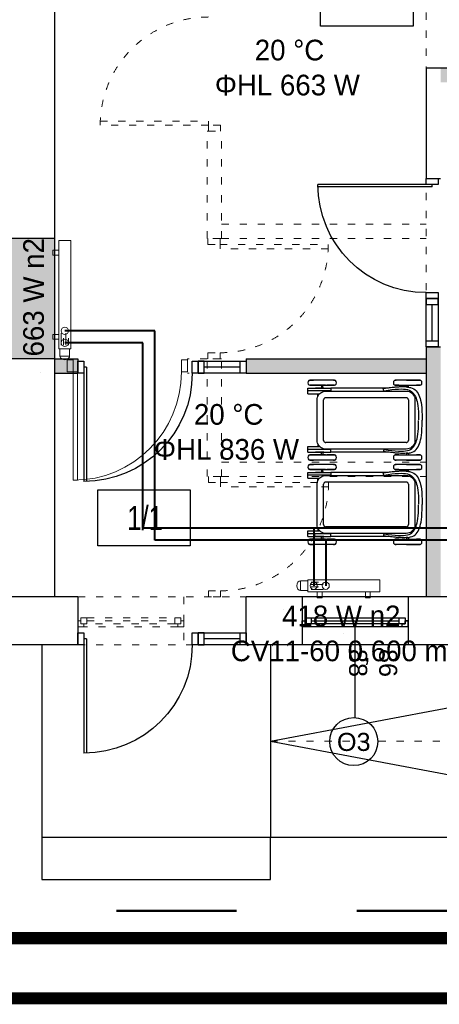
# Model space of a CAD drawing. Header units: millimetres. Extents: x 3698380 to 4312681, y 939872 to 1104488.
# Tile 58 of 93: x 4077460 to 4080949, y 1038441 to 1046630. Entities that reach past the tile are written whole.
import ezdxf
from ezdxf.enums import TextEntityAlignment as Align
from ezdxf.lldxf.tags import DXFTag

# ---------------------------------------------------------------- set-up
doc = ezdxf.new("R2010")
doc.units = ezdxf.units.MM
doc.header["$LTSCALE"] = 10
for name, pattern in [('1', [2, 1, -1]), ('ACAD_ISO03W100', [30, 12, -18]), ('CHSW', [0])]:
    doc.linetypes.add(name, pattern=pattern)
for name, color, linetype, lineweight in [('0 20 cienka', 8, 'Continuous', 20), ('HVAC_zakres_opracowania', 1, '1', 50), ('SAN_Armatura CO na rozwinięciu', 7, 'Continuous', 13), ('SAN_Armatura CO na rzucie', 7, 'Continuous', 13), ('SAN_Grzejniki CO na rzucie', 7, 'Continuous', 13), ('SAN_Przewody powrotne CO na rzucie', 5, 'Continuous', 40), ('SAN_Przewody zasilające CO na rzucie', 1, 'Continuous', 40)]:
    doc.layers.add(name, color=color, linetype=linetype, lineweight=lineweight)
for name, color, linetype in [('__INST_opisy', 3, 'Continuous'), ('_wytyczne ele', 6, 'Continuous'), ('A_bloki', 252, 'Continuous'), ('A_kreskowanie', 8, 'Continuous'), ('A_opis_pom', 3, 'Continuous'), ('A_sc_istn', 252, 'Continuous'), ('A_sc_proj', 2, 'Continuous'), ('A_stolarka', 252, 'Continuous'), ('A_wymiary', 1, 'Continuous'), ('SAN_Piony CO na rzucie', 8, 'Continuous')]:
    doc.layers.add(name, color=color, linetype=linetype)
doc.layers.add('SAN_Etykiety pomieszczeń na rzucie', color=7, linetype='Continuous', true_color=0x8e8e8e)
doc.styles.add('Etykiety pomieszczeń na rzucie', font='txt')
doc.styles.add('Grzejniki CO na rzucie', font='txt')
doc.styles.get("Standard").update_dxf_attribs({"font": 'arial.ttf'})
doc.styles.add('Strzałki', font='ic-isocp.shx', dxfattribs={"width": 0.8})
tags = doc.linetypes.add('DASHED', pattern=[19.05, 12.7, -6.35]).pattern_tags.tags
tags[6:7] = [DXFTag(74, 4), DXFTag(75, 0), DXFTag(340, '0'), DXFTag(46, 1.0), DXFTag(50, 0.0), DXFTag(44, 0.0), DXFTag(45, 0.0)]
tags[4:5] = [DXFTag(74, 4), DXFTag(75, 0), DXFTag(340, '0'), DXFTag(46, 1.0), DXFTag(50, 0.0), DXFTag(44, 0.0), DXFTag(45, 0.0)]

# ---------------------------------------------------------------- blocks, each defined once
blk = doc.blocks.new('*U463')
at = {"color": 252}
for p, q in [((-16.5, 20), (-21.5, 20)), ((-19, 15), (-19, 17.5)), ((-19, 17.5), (-16.5, 17.5)), ((-14, 17.5), (-19, 17.5)), ((-19, 17.5), (-19, 12.5)), ((-16.5, 17.5), (-16.5, 20)), ((61.5, 20), (-16.5, 20)), ((-14, 12.5), (-14, 17.5)), ((59, 17.5), (-14, 17.5)), ((64, 17.5), (59, 17.5)), ((59, 17.5), (59, 12.5)), ((66.5, 20), (61.5, 20)), ((61.5, 20), (61.5, 17.5)), ((61.5, 17.5), (64, 17.5)), ((64, 17.5), (64, 15)), ((64, 12.5), (64, 17.5)), ((-21.5, 15), (-19, 15)), ((-19, 12.5), (-14, 12.5)), ((-14, 15), (59, 15)), ((-14, 12.5), (59, 12.5)), ((-14, 12.5), (59, 12.5)), ((59, 12.5), (64, 12.5)), ((64, 15), (66.5, 15))]:
    blk.add_line(p, q, dxfattribs=at)
for points in [[(-21.5, 20), (-21.5, 15), (-19, 15)], [(66.5, 20), (66.5, 15), (64, 15)]]:
    blk.add_lwpolyline(points, dxfattribs=at)
blk = doc.blocks.new('*U338')
at = {"color": 252}
blk.add_lwpolyline([(75, 0), (0, 0)], dxfattribs=at)
for tag, p in [('S', (30, 5)), ('H', (30, -20))]:
    blk.add_attdef(tag, text='', height=15, dxfattribs=at).set_placement(p, align=Align.CENTER)
blk = doc.blocks.new('*U469')
at = {"color": 252}
for points in [[(35, 900), (35, 0), (0, 0), (0, 900)], [(-50, -100), (0, -100), (0, 0), (-50, 0)], [(950, 0), (950, -100), (900, -100), (900, 0)]]:
    blk.add_lwpolyline(points, close=True, dxfattribs=at)
blk.add_arc((0, 0), 900, 0, 90, dxfattribs=at)
blk = doc.blocks.new('jndf')
at = {"layer": 'A_stolarka', "ltscale": 2}
for p, q in [((6685.7, -1555593.7), (6685.7, -1556543.7)), ((6685.7, -1555593.7), (6705.7, -1555593.7)), ((6705.7, -1555593.7), (6705.7, -1556543.7))]:
    blk.add_line(p, q, dxfattribs=at)
for points in [[(5755.7, -1555643.7), (5805.7, -1555643.7), (5805.7, -1555543.7), (5755.7, -1555543.7)], [(6705.7, -1555643.7), (6755.7, -1555643.7), (6755.7, -1555543.7), (6705.7, -1555543.7)]]:
    blk.add_lwpolyline(points, close=True, dxfattribs=at)
blk.add_arc((6705.7, -1555643.7), 900, 180, 270, dxfattribs=at)
blk = doc.blocks.new('WÓZEK DZIECIĘCY - WÓZEK DZIECIĘCY-1322588-0 PARTER')
at = {"layer": 'A_bloki'}
for p, q in [((-0.38, 0), (0, 0)), ((0.38, 0), (0, 0)), ((-33.27, -1.81), (-33.27, -2.16)), ((-33.27, -13.04), (-33.27, -1.81)), ((-33.27, -2.16), (-33.27, -2.53)), ((-33.27, -2.53), (-33.27, -2.91)), ((-33.27, -2.91), (-33.27, -3.31)), ((-33.27, -3.31), (-33.27, -3.72)), ((-33.27, -3.72), (-33.27, -4.15)), ((-33.27, -4.15), (-33.27, -4.59)), ((-33.27, -4.59), (-33.27, -5.04)), ((-33.27, -5.04), (-33.27, -5.5)), ((-33.27, -5.5), (-33.27, -5.97)), ((-33.27, -5.97), (-33.27, -6.45)), ((-33.27, -6.45), (-33.27, -6.94)), ((-33.27, -6.94), (-33.27, -7.44)), ((-33.27, -7.44), (-33.27, -7.95)), ((-33.27, -7.95), (-33.27, -8.46)), ((-28.98, -1.81), (-28.98, -4.77)), ((-28.98, -2.03), (-28.98, -1.81)), ((-28.98, -2.39), (-28.98, -2.03)), ((-28.98, -2.77), (-28.98, -2.39)), ((-28.98, -3.16), (-28.98, -2.77)), ((-28.98, -3.57), (-28.98, -3.16)), ((-28.98, -3.99), (-28.98, -3.57)), ((-28.98, -4.43), (-28.98, -3.99)), ((-28.98, -4.87), (-28.98, -4.43)), ((-28.98, -5.33), (-28.98, -4.87)), ((-28.98, -5.8), (-28.98, -5.33)), ((-28.98, -6.46), (-28.98, -5.6)), ((-28.98, -6.28), (-28.98, -5.8)), ((-28.98, -6.76), (-28.98, -6.28)), ((-28.98, -7.26), (-28.98, -6.76)), ((-28.98, -7.76), (-28.98, -7.26)), ((-28.98, -18.56), (-28.98, -7.35)), ((-28.98, -8.28), (-28.98, -7.76)), ((-22.58, -8.85), (-21.8, -7.98)), ((-21.8, -7.98), (-20.88, -7.24)), ((-20.88, -7.24), (-19.86, -6.66)), ((-19.86, -6.66), (-18.76, -6.25)), ((-18.76, -6.25), (-16.81, -5.99)), ((-16.81, -5.99), (0, -5.99)), ((0, -5.99), (16.81, -5.99)), ((16.81, -5.99), (18.76, -6.25)), ((18.76, -6.25), (19.86, -6.66)), ((19.86, -6.66), (20.88, -7.24)), ((20.88, -7.24), (21.8, -7.98)), ((21.8, -7.98), (22.58, -8.85)), ((28.98, -1.81), (28.98, -4.77)), ((28.98, -2.03), (28.98, -1.81)), ((28.98, -2.39), (28.98, -2.03)), ((28.98, -2.77), (28.98, -2.39)), ((28.98, -3.16), (28.98, -2.77)), ((28.98, -3.57), (28.98, -3.16)), ((28.98, -3.99), (28.98, -3.57)), ((28.98, -4.43), (28.98, -3.99)), ((28.98, -4.87), (28.98, -4.43)), ((28.98, -5.33), (28.98, -4.87)), ((28.98, -5.8), (28.98, -5.33)), ((28.98, -6.46), (28.98, -5.6)), ((28.98, -6.28), (28.98, -5.8)), ((28.98, -6.76), (28.98, -6.28)), ((28.98, -7.26), (28.98, -6.76)), ((28.98, -7.76), (28.98, -7.26)), ((28.98, -18.56), (28.98, -7.35)), ((28.98, -8.28), (28.98, -7.76)), ((33.27, -1.81), (33.27, -2.16)), ((33.27, -13.04), (33.27, -1.81)), ((33.27, -2.16), (33.27, -2.53)), ((33.27, -2.53), (33.27, -2.91)), ((33.27, -2.91), (33.27, -3.31)), ((33.27, -3.31), (33.27, -3.72)), ((33.27, -3.72), (33.27, -4.15)), ((33.27, -4.15), (33.27, -4.59)), ((33.27, -4.59), (33.27, -5.04)), ((33.27, -5.04), (33.27, -5.5)), ((33.27, -5.5), (33.27, -5.97)), ((33.27, -5.97), (33.27, -6.45)), ((33.27, -6.45), (33.27, -6.94)), ((33.27, -6.94), (33.27, -7.44)), ((33.27, -7.44), (33.27, -7.95)), ((33.27, -7.95), (33.27, -8.46)), ((-33.27, -8.46), (-33.27, -8.98)), ((-33.27, -8.98), (-33.27, -9.51)), ((-33.27, -9.51), (-33.27, -10.04)), ((-33.27, -10.04), (-33.27, -10.57)), ((-33.27, -10.57), (-33.27, -11.1)), ((-33.27, -11.1), (-33.27, -11.64)), ((-33.27, -11.64), (-33.27, -12.17)), ((-33.27, -12.17), (-33.27, -12.71)), ((-33.27, -12.71), (-33.27, -13.24)), ((-33.27, -13.24), (-33.27, -13.78)), ((-33.27, -13.78), (-33.27, -14.31)), ((-33.27, -14.31), (-33.27, -14.84)), ((-33.27, -14.84), (-33.27, -15.36)), ((-33.27, -15.36), (-33.27, -15.88)), ((-33.27, -15.88), (-33.27, -16.39)), ((-33.27, -15.89), (-33.27, -20.92)), ((-28.98, -8.79), (-28.98, -8.28)), ((-28.98, -9.31), (-28.98, -8.79)), ((-28.98, -9.84), (-28.98, -9.31)), ((-28.98, -10.37), (-28.98, -9.84)), ((-28.98, -10.91), (-28.98, -10.37)), ((-28.98, -11.44), (-28.98, -10.91)), ((-28.98, -11.98), (-28.98, -11.44)), ((-28.98, -12.51), (-28.98, -11.98)), ((-28.98, -13.05), (-28.98, -12.51)), ((-28.98, -13.58), (-28.98, -13.05)), ((-28.98, -14.11), (-28.98, -13.58)), ((-28.98, -14.64), (-28.98, -14.11)), ((-28.98, -15.17), (-28.98, -14.64)), ((-28.98, -15.69), (-28.98, -15.17)), ((-28.98, -16.2), (-28.98, -15.69)), ((-28.98, -16.71), (-28.98, -16.2)), ((-27.43, -11.45), (-28.76, -11.45)), ((-28.76, -12.64), (-27.57, -12.64)), ((-24.06, -13.23), (-23.96, -12.06)), ((-24.06, -43.6), (-24.06, -13.23)), ((-23.96, -12.06), (-23.68, -10.92)), ((-23.68, -10.92), (-23.22, -9.84)), ((-23.22, -9.84), (-22.58, -8.85)), ((-18.59, -13.23), (-18.59, -80.23)), ((-16.81, -11.46), (0, -11.46)), ((0, -11.46), (16.81, -11.46)), ((18.59, -13.23), (18.59, -80.23)), ((22.58, -8.85), (23.22, -9.84)), ((23.22, -9.84), (23.68, -10.92)), ((23.68, -10.92), (23.96, -12.06)), ((23.96, -12.06), (24.06, -13.23)), ((24.06, -13.23), (24.06, -43.6)), ((27.43, -11.45), (28.76, -11.45)), ((28.76, -12.64), (27.57, -12.64)), ((28.98, -8.79), (28.98, -8.28)), ((28.98, -9.31), (28.98, -8.79)), ((28.98, -9.84), (28.98, -9.31)), ((28.98, -10.37), (28.98, -9.84)), ((28.98, -10.91), (28.98, -10.37)), ((28.98, -11.44), (28.98, -10.91)), ((28.98, -11.98), (28.98, -11.44)), ((28.98, -12.51), (28.98, -11.98)), ((28.98, -13.05), (28.98, -12.51)), ((28.98, -13.58), (28.98, -13.05)), ((28.98, -14.11), (28.98, -13.58)), ((28.98, -14.64), (28.98, -14.11)), ((28.98, -15.17), (28.98, -14.64)), ((28.98, -15.69), (28.98, -15.17)), ((28.98, -16.2), (28.98, -15.69)), ((28.98, -16.71), (28.98, -16.2)), ((33.27, -8.46), (33.27, -8.98)), ((33.27, -8.98), (33.27, -9.51)), ((33.27, -9.51), (33.27, -10.04)), ((33.27, -10.04), (33.27, -10.57)), ((33.27, -10.57), (33.27, -11.1)), ((33.27, -11.1), (33.27, -11.64)), ((33.27, -11.64), (33.27, -12.17)), ((33.27, -12.17), (33.27, -12.71)), ((33.27, -12.71), (33.27, -13.24)), ((33.27, -13.24), (33.27, -13.78)), ((33.27, -13.78), (33.27, -14.31)), ((33.27, -14.31), (33.27, -14.84)), ((33.27, -14.84), (33.27, -15.36)), ((33.27, -15.36), (33.27, -15.88)), ((33.27, -15.88), (33.27, -16.39)), ((33.27, -15.89), (33.27, -20.92)), ((-33.27, -16.39), (-33.27, -16.89)), ((-33.27, -16.89), (-33.27, -17.39)), ((-33.27, -17.39), (-33.27, -17.88)), ((-33.27, -17.88), (-33.27, -18.36)), ((-33.27, -18.36), (-33.27, -18.83)), ((-33.27, -18.83), (-33.27, -19.29)), ((-33.27, -19.29), (-33.27, -19.73)), ((-33.27, -19.73), (-33.27, -20.17)), ((-33.27, -20.17), (-33.27, -20.59)), ((-33.27, -20.59), (-33.27, -21)), ((-33.27, -21), (-33.27, -21.39)), ((-33.27, -21.39), (-33.27, -21.77)), ((-33.27, -22.36), (-33.27, -21.62)), ((-33.27, -21.77), (-33.27, -22.14)), ((-33.27, -22.14), (-33.27, -22.36)), ((-28.98, -17.21), (-28.98, -16.71)), ((-28.98, -17.7), (-28.98, -17.21)), ((-28.98, -18.18), (-28.98, -17.7)), ((-28.98, -18.66), (-28.98, -18.18)), ((-28.98, -19.12), (-28.98, -18.66)), ((-28.98, -19.57), (-28.98, -19.12)), ((-28.98, -19.39), (-28.98, -22.36)), ((-28.98, -20.01), (-28.98, -19.57)), ((-28.98, -20.44), (-28.98, -20.01)), ((-28.98, -20.85), (-28.98, -20.44)), ((-28.98, -21.25), (-28.98, -20.85)), ((-28.98, -21.64), (-28.98, -21.25)), ((-28.98, -22.01), (-28.98, -21.64)), ((-28.98, -22.36), (-28.98, -22.01)), ((28.98, -17.21), (28.98, -16.71)), ((28.98, -17.7), (28.98, -17.21)), ((28.98, -18.18), (28.98, -17.7)), ((28.98, -18.66), (28.98, -18.18)), ((28.98, -19.12), (28.98, -18.66)), ((28.98, -19.57), (28.98, -19.12)), ((28.98, -19.39), (28.98, -22.36)), ((28.98, -20.01), (28.98, -19.57)), ((28.98, -20.44), (28.98, -20.01)), ((28.98, -20.85), (28.98, -20.44)), ((28.98, -21.25), (28.98, -20.85)), ((28.98, -21.64), (28.98, -21.25)), ((28.98, -22.01), (28.98, -21.64)), ((28.98, -22.36), (28.98, -22.01)), ((33.27, -16.39), (33.27, -16.89)), ((33.27, -16.89), (33.27, -17.39)), ((33.27, -17.39), (33.27, -17.88)), ((33.27, -17.88), (33.27, -18.36)), ((33.27, -18.36), (33.27, -18.83)), ((33.27, -18.83), (33.27, -19.29)), ((33.27, -19.29), (33.27, -19.73)), ((33.27, -19.73), (33.27, -20.17)), ((33.27, -20.17), (33.27, -20.59)), ((33.27, -20.59), (33.27, -21)), ((33.27, -21), (33.27, -21.39)), ((33.27, -21.39), (33.27, -21.77)), ((33.27, -22.36), (33.27, -21.62)), ((33.27, -21.77), (33.27, -22.14)), ((33.27, -22.14), (33.27, -22.36)), ((-26.68, -28.03), (-26.68, -75.92)), ((-24.06, -31.98), (-26.68, -32.38)), ((24.06, -31.98), (26.68, -32.38)), ((26.68, -28.03), (26.68, -75.92)), ((-24.06, -80.23), (-24.06, -43.6)), ((24.06, -43.6), (24.06, -80.23)), ((-33.27, -72.89), (-33.27, -73.24)), ((-33.27, -73.63), (-33.27, -72.89)), ((-33.27, -73.24), (-33.27, -73.61)), ((-33.27, -73.61), (-33.27, -74)), ((-28.98, -72.89), (-28.98, -79.36)), ((-28.98, -73.11), (-28.98, -72.89)), ((-28.98, -73.47), (-28.98, -73.11)), ((-28.98, -73.85), (-28.98, -73.47)), ((28.98, -72.89), (28.98, -79.36)), ((28.98, -73.11), (28.98, -72.89)), ((28.98, -73.47), (28.98, -73.11)), ((28.98, -73.85), (28.98, -73.47)), ((33.27, -72.89), (33.27, -73.24)), ((33.27, -73.63), (33.27, -72.89)), ((33.27, -73.24), (33.27, -73.61)), ((33.27, -73.61), (33.27, -74)), ((-33.27, -74), (-33.27, -74.4)), ((-33.27, -74.33), (-33.27, -87.9)), ((-33.27, -74.4), (-33.27, -74.81)), ((-33.27, -74.81), (-33.27, -75.24)), ((-33.27, -75.24), (-33.27, -75.68)), ((-33.27, -75.68), (-33.27, -76.13)), ((-33.27, -76.13), (-33.27, -76.59)), ((-33.27, -76.59), (-33.27, -77.06)), ((-33.27, -77.06), (-33.27, -77.55)), ((-33.27, -77.55), (-33.27, -78.04)), ((-33.27, -78.04), (-33.27, -78.54)), ((-33.27, -78.54), (-33.27, -79.05)), ((-33.27, -79.05), (-33.27, -79.56)), ((-33.27, -79.56), (-33.27, -80.08)), ((-33.27, -80.08), (-33.27, -80.6)), ((-33.27, -80.6), (-33.27, -81.13)), ((-33.27, -81.13), (-33.27, -81.66)), ((-33.27, -81.66), (-33.27, -82.2)), ((-28.98, -74.25), (-28.98, -73.85)), ((-28.98, -74.66), (-28.98, -74.25)), ((-28.98, -75.08), (-28.98, -74.66)), ((-28.98, -75.51), (-28.98, -75.08)), ((-28.98, -75.96), (-28.98, -75.51)), ((-28.98, -76.42), (-28.98, -75.96)), ((-28.98, -76.89), (-28.98, -76.42)), ((-28.98, -77.37), (-28.98, -76.89)), ((-28.98, -77.86), (-28.98, -77.37)), ((-28.98, -78.35), (-28.98, -77.86)), ((-28.98, -78.86), (-28.98, -78.35)), ((-28.98, -79.37), (-28.98, -78.86)), ((-28.98, -79.89), (-28.98, -79.37)), ((-28.98, -80.41), (-28.98, -79.89)), ((-28.98, -80.29), (-28.98, -93.44)), ((-28.98, -80.94), (-28.98, -80.41)), ((-28.98, -81.47), (-28.98, -80.94)), ((-28.98, -82), (-28.98, -81.47)), ((-26.68, -75.92), (-24.32, -75.92)), ((-26.68, -81.85), (-26.68, -75.92)), ((-26.68, -83.44), (-26.68, -81.85)), ((-26.68, -81.85), (-26.68, -83.44)), ((-24.32, -75.92), (-24.32, -95.08)), ((-23.79, -82.19), (-24.06, -80.23)), ((24.06, -80.23), (23.79, -82.19)), ((24.32, -75.92), (24.32, -95.08)), ((26.68, -75.92), (24.32, -75.92)), ((26.68, -81.85), (26.68, -75.92)), ((26.68, -83.44), (26.68, -81.85)), ((26.68, -81.85), (26.68, -83.44)), ((28.98, -74.25), (28.98, -73.85)), ((28.98, -74.66), (28.98, -74.25)), ((28.98, -75.08), (28.98, -74.66)), ((28.98, -75.51), (28.98, -75.08)), ((28.98, -75.96), (28.98, -75.51)), ((28.98, -76.42), (28.98, -75.96)), ((28.98, -76.89), (28.98, -76.42)), ((28.98, -77.37), (28.98, -76.89)), ((28.98, -77.86), (28.98, -77.37)), ((28.98, -78.35), (28.98, -77.86)), ((28.98, -78.86), (28.98, -78.35)), ((28.98, -79.37), (28.98, -78.86)), ((28.98, -79.89), (28.98, -79.37)), ((28.98, -80.41), (28.98, -79.89)), ((28.98, -80.29), (28.98, -93.44)), ((28.98, -80.94), (28.98, -80.41)), ((28.98, -81.47), (28.98, -80.94)), ((28.98, -82), (28.98, -81.47)), ((33.27, -74), (33.27, -74.4)), ((33.27, -74.33), (33.27, -87.9)), ((33.27, -74.4), (33.27, -74.81)), ((33.27, -74.81), (33.27, -75.24)), ((33.27, -75.24), (33.27, -75.68)), ((33.27, -75.68), (33.27, -76.13)), ((33.27, -76.13), (33.27, -76.59)), ((33.27, -76.59), (33.27, -77.06)), ((33.27, -77.06), (33.27, -77.55)), ((33.27, -77.55), (33.27, -78.04)), ((33.27, -78.04), (33.27, -78.54)), ((33.27, -78.54), (33.27, -79.05)), ((33.27, -79.05), (33.27, -79.56)), ((33.27, -79.56), (33.27, -80.08)), ((33.27, -80.08), (33.27, -80.6)), ((33.27, -80.6), (33.27, -81.13)), ((33.27, -81.13), (33.27, -81.66)), ((33.27, -81.66), (33.27, -82.2)), ((-33.27, -82.2), (-33.27, -82.73)), ((-33.27, -82.73), (-33.27, -83.27)), ((-33.27, -83.27), (-33.27, -83.81)), ((-33.27, -83.81), (-33.27, -84.34)), ((-33.27, -84.34), (-33.27, -84.88)), ((-33.27, -84.88), (-33.27, -85.41)), ((-33.27, -85.41), (-33.27, -85.93)), ((-33.27, -85.93), (-33.27, -86.46)), ((-33.27, -86.46), (-33.27, -86.97)), ((-33.27, -86.97), (-33.27, -87.48)), ((-33.27, -87.48), (-33.27, -87.99)), ((-33.27, -87.99), (-33.27, -88.48)), ((-33.27, -88.48), (-33.27, -88.97)), ((-33.27, -88.79), (-33.27, -89.65)), ((-33.27, -88.97), (-33.27, -89.45)), ((-33.27, -89.45), (-33.27, -89.92)), ((-33.27, -89.92), (-33.27, -90.38)), ((-28.98, -82.54), (-28.98, -82)), ((-28.98, -83.07), (-28.98, -82.54)), ((-28.98, -83.61), (-28.98, -83.07)), ((-28.98, -84.15), (-28.98, -83.61)), ((-28.98, -84.68), (-28.98, -84.15)), ((-28.98, -85.21), (-28.98, -84.68)), ((-28.98, -85.74), (-28.98, -85.21)), ((-28.98, -86.26), (-28.98, -85.74)), ((-28.98, -86.78), (-28.98, -86.26)), ((-28.98, -87.3), (-28.98, -86.78)), ((-28.98, -87.8), (-28.98, -87.3)), ((-28.98, -88.3), (-28.98, -87.8)), ((-28.98, -88.79), (-28.98, -88.3)), ((-28.98, -89.28), (-28.98, -88.79)), ((-28.98, -89.75), (-28.98, -89.28)), ((-28.98, -90.21), (-28.98, -89.75)), ((-26.68, -82.6), (-28.76, -82.6)), ((-28.76, -83.79), (-26.68, -83.79)), ((-26.68, -86.33), (-26.68, -83.14)), ((-26.68, -84.81), (-26.68, -83.44)), ((-26.68, -83.44), (-26.68, -84.81)), ((-26.68, -85.9), (-26.68, -84.81)), ((-26.68, -84.81), (-26.68, -85.9)), ((-26.68, -86.71), (-26.68, -85.9)), ((-26.68, -85.9), (-26.68, -86.71)), ((-26.68, -88.42), (-26.68, -86.33)), ((-26.68, -87.33), (-26.68, -86.71)), ((-26.68, -86.71), (-26.68, -87.33)), ((-26.68, -87.86), (-26.68, -87.33)), ((-26.68, -87.33), (-26.68, -87.86)), ((-26.68, -95.08), (-26.68, -87.86)), ((-26.68, -87.86), (-26.68, -88.33)), ((-26.68, -88.77), (-26.68, -88.33)), ((-26.68, -88.33), (-26.68, -88.77)), ((-23.38, -83.29), (-23.79, -82.19)), ((-22.8, -84.31), (-23.38, -83.29)), ((-22.07, -85.23), (-22.8, -84.31)), ((-21.19, -86.01), (-22.07, -85.23)), ((-21.94, -95.08), (-21.94, -85.34)), ((-19.67, -86.89), (-21.94, -86.89)), ((-20.2, -86.64), (-21.19, -86.01)), ((-19.12, -87.1), (-20.2, -86.64)), ((-17.98, -87.39), (-19.12, -87.1)), ((-16.81, -87.48), (-17.98, -87.39)), ((0, -82.01), (-16.81, -82.01)), ((0, -87.48), (-16.81, -87.48)), ((16.81, -82.01), (0, -82.01)), ((16.81, -87.48), (0, -87.48)), ((17.98, -87.39), (16.81, -87.48)), ((19.12, -87.1), (17.98, -87.39)), ((20.2, -86.64), (19.12, -87.1)), ((19.67, -86.89), (21.94, -86.89)), ((21.19, -86.01), (20.2, -86.64)), ((22.07, -85.23), (21.19, -86.01)), ((21.94, -95.08), (21.94, -85.34)), ((22.8, -84.31), (22.07, -85.23)), ((23.38, -83.29), (22.8, -84.31)), ((23.79, -82.19), (23.38, -83.29)), ((26.68, -82.6), (28.76, -82.6)), ((26.68, -86.33), (26.68, -83.14)), ((26.68, -84.81), (26.68, -83.44)), ((26.68, -83.44), (26.68, -84.81)), ((28.76, -83.79), (26.68, -83.79)), ((26.68, -85.9), (26.68, -84.81)), ((26.68, -84.81), (26.68, -85.9)), ((26.68, -86.71), (26.68, -85.9)), ((26.68, -85.9), (26.68, -86.71)), ((26.68, -88.42), (26.68, -86.33)), ((26.68, -87.33), (26.68, -86.71)), ((26.68, -86.71), (26.68, -87.33)), ((26.68, -95.08), (26.68, -87.33)), ((26.68, -87.33), (26.68, -87.86)), ((26.68, -88.33), (26.68, -87.86)), ((26.68, -87.86), (26.68, -88.33)), ((26.68, -88.77), (26.68, -88.33)), ((26.68, -88.33), (26.68, -88.77)), ((28.98, -82.54), (28.98, -82)), ((28.98, -83.07), (28.98, -82.54)), ((28.98, -83.61), (28.98, -83.07)), ((28.98, -84.15), (28.98, -83.61)), ((28.98, -84.68), (28.98, -84.15)), ((28.98, -85.21), (28.98, -84.68)), ((28.98, -85.74), (28.98, -85.21)), ((28.98, -86.26), (28.98, -85.74)), ((28.98, -86.78), (28.98, -86.26)), ((28.98, -87.3), (28.98, -86.78)), ((28.98, -87.8), (28.98, -87.3)), ((28.98, -88.3), (28.98, -87.8)), ((28.98, -88.79), (28.98, -88.3)), ((28.98, -89.28), (28.98, -88.79)), ((28.98, -89.75), (28.98, -89.28)), ((28.98, -90.21), (28.98, -89.75)), ((33.27, -82.2), (33.27, -82.73)), ((33.27, -82.73), (33.27, -83.27)), ((33.27, -83.27), (33.27, -83.81)), ((33.27, -83.81), (33.27, -84.34)), ((33.27, -84.34), (33.27, -84.88)), ((33.27, -84.88), (33.27, -85.41)), ((33.27, -85.41), (33.27, -85.93)), ((33.27, -85.93), (33.27, -86.46)), ((33.27, -86.46), (33.27, -86.97)), ((33.27, -86.97), (33.27, -87.48)), ((33.27, -87.48), (33.27, -87.99)), ((33.27, -87.99), (33.27, -88.48)), ((33.27, -88.48), (33.27, -88.97)), ((33.27, -88.97), (33.27, -89.45)), ((33.27, -89.45), (33.27, -89.92)), ((33.27, -89.92), (33.27, -90.38)), ((-33.27, -90.38), (-33.27, -90.82)), ((-33.27, -93.44), (-33.27, -90.47)), ((-33.27, -90.82), (-33.27, -91.26)), ((-33.27, -91.26), (-33.27, -91.68)), ((-33.27, -91.68), (-33.27, -92.08)), ((-33.27, -92.08), (-33.27, -92.48)), ((-33.27, -92.48), (-33.27, -92.85)), ((-33.27, -92.85), (-33.27, -93.22)), ((-33.27, -93.22), (-33.27, -93.44)), ((-28.98, -90.66), (-28.98, -90.21)), ((-28.98, -91.1), (-28.98, -90.66)), ((-28.98, -91.52), (-28.98, -91.1)), ((-28.98, -91.94), (-28.98, -91.52)), ((-28.98, -92.33), (-28.98, -91.94)), ((-28.98, -92.72), (-28.98, -92.33)), ((-28.98, -93.08), (-28.98, -92.72)), ((-28.98, -93.44), (-28.98, -93.08)), ((-21.94, -95.08), (-26.68, -95.08)), ((26.68, -95.08), (21.94, -95.08)), ((28.98, -90.66), (28.98, -90.21)), ((28.98, -91.1), (28.98, -90.66)), ((28.98, -91.52), (28.98, -91.1)), ((28.98, -91.94), (28.98, -91.52)), ((28.98, -92.33), (28.98, -91.94)), ((28.98, -92.72), (28.98, -92.33)), ((28.98, -93.08), (28.98, -92.72)), ((28.98, -93.44), (28.98, -93.08)), ((33.27, -90.38), (33.27, -90.82)), ((33.27, -93.44), (33.27, -90.47)), ((33.27, -90.82), (33.27, -91.26)), ((33.27, -91.26), (33.27, -91.68)), ((33.27, -91.68), (33.27, -92.08)), ((33.27, -92.08), (33.27, -92.48)), ((33.27, -92.48), (33.27, -92.85)), ((33.27, -92.85), (33.27, -93.22)), ((33.27, -93.22), (33.27, -93.44))]:
    blk.add_line(p, q, dxfattribs=at)
for centre, start, end in [((-16.81, -13.23), 90, 180), ((-16.81, -13.23), 166.49033, 180), ((-16.81, -13.23), 152.49106, 162.50894), ((-16.81, -13.23), 121.49033, 148.50967), ((-16.81, -13.23), 107.49106, 117.50894), ((-16.81, -13.23), 90, 103.50967), ((16.81, -13.23), 0, 90), ((16.81, -13.23), 76.49033, 90), ((16.81, -13.23), 62.49106, 72.50894), ((16.81, -13.23), 31.49033, 58.50967), ((16.81, -13.23), 17.49106, 27.50894), ((16.81, -13.23), 0, 13.50967), ((-16.81, -80.23), 180, 270), ((-16.81, -80.23), 180, 193.50967), ((-16.81, -80.23), 197.49106, 207.50894), ((-16.81, -80.23), 211.49033, 238.50967), ((-16.81, -80.23), 242.49106, 252.50894), ((16.81, -80.23), 270, 0), ((16.81, -80.23), 287.49106, 297.50894), ((16.81, -80.23), 301.49033, 328.50967), ((16.81, -80.23), 332.49106, 342.50894), ((16.81, -80.23), 346.49033, 0), ((-16.81, -80.23), 256.49033, 270), ((16.81, -80.23), 270, 283.50967)]:
    blk.add_arc(centre, 1.78, start, end, dxfattribs=at)
for centre, ratio, start_param, end_param in [((-31.13, -1.81), 0.767481, 6.227865, 9.473408), ((31.13, -1.81), 0.767481, 6.227866, 9.480099), ((-31.13, -22.36), 0.764604, 3.086272, 6.338507), ((31.13, -22.36), 0.764604, 3.092909, 6.338506), ((-31.13, -72.89), 0.764604, 6.227865, 9.480099), ((31.13, -72.89), 0.764604, 6.227865, 9.480099), ((-31.13, -93.44), 0.767481, 3.086272, 6.338508), ((31.13, -93.44), 0.767481, 3.092965, 6.338506)]:
    blk.add_ellipse(centre, major_axis=(2.14, 0), ratio=ratio, start_param=start_param, end_param=end_param, dxfattribs=at)
for points, knots in [([(-27.62, -13.24), (-27.53, -11.89), (-26.64, -6.13), (-21.06, -1.88), (-11.2, 0), (-0.38, 0)], [-0.5602568, -0.5602568, -0.5602568, -0.5602568, -0.4944523, -0.2348886, 0, 0, 0, 0]), ([(27.6, -13.24), (27.53, -11.89), (26.64, -6.13), (21.06, -1.88), (11.2, 0), (0.38, 0)], [-0.5602568, -0.5602568, -0.5602568, -0.5602568, -0.4944523, -0.2348886, 0, 0, 0, 0]), ([(-24.39, -32.03), (-24.39, -32.01), (-24.39, -31.99), (-24.4, -31.98), (-26.02, -21.92), (-26.7, -10.25), (-19.71, -4.79), (-10.46, -2.97), (-0.3, -2.97)], [0.036693, 0.036693, 0.036693, 0.036693, 0.0371187, 0.0371187, 0.0371187, 0.2905198, 0.5500836, 0.7849722, 0.7849722, 0.7849722, 0.7849722]), ([(24.39, -32.03), (24.39, -32.01), (24.39, -31.99), (24.4, -31.98), (26.02, -21.92), (26.7, -10.25), (19.71, -4.79), (10.46, -2.97), (0.3, -2.97)], [0.036693, 0.036693, 0.036693, 0.036693, 0.0371187, 0.0371187, 0.0371187, 0.2905198, 0.5500836, 0.7849722, 0.7849722, 0.7849722, 0.7849722]), ([(-27.51, -12.02), (-27.57, -12.8), (-27.62, -13.79), (-27.65, -14.77), (-27.67, -15.9)], [0, 0, 0, 0, 0.125, 0.1562584, 0.1562584, 0.1562584, 0.1562584]), ([(-27.67, -15.9), (-27.67, -16.18), (-27.67, -17.26), (-27.6, -18.73), (-27.49, -20.31), (-27.4, -21.5), (-27.3, -22.69), (-27.14, -24.29), (-26.82, -27.08), (-26.51, -29.46), (-26.06, -32.28)], [0.2051655, 0.2051655, 0.2051655, 0.2051655, 0.25, 0.375, 0.4375, 0.5, 0.5625, 0.625, 0.75, 1, 1, 1, 1]), ([(27.67, -15.9), (27.67, -16.18), (27.67, -17.26), (27.6, -18.73), (27.49, -20.31), (27.4, -21.5), (27.3, -22.69), (27.14, -24.29), (26.82, -27.08), (26.51, -29.46), (26.06, -32.28)], [0.2051655, 0.2051655, 0.2051655, 0.2051655, 0.25, 0.375, 0.4375, 0.5, 0.5625, 0.625, 0.75, 1, 1, 1, 1]), ([(27.51, -12.02), (27.59, -12.8), (27.62, -13.79), (27.65, -14.77), (27.67, -15.9)], [0, 0, 0, 0, 0.125, 0.1562584, 0.1562584, 0.1562584, 0.1562584])]:
    blk.add_open_spline(points, degree=3, knots=knots, dxfattribs=at)
blk = doc.blocks.new('d')
at = {"layer": 'A_kreskowanie', "ltscale": 2}
h = blk.add_hatch(color=252, dxfattribs=at)
h.dxf.hatch_style = 1
h.paths.add_polyline_path([(3731432.76, 791007.02), (3731312.76, 791007.02), (3731312.76, 789647.02), (3731432.76, 789647.02)])
h.paths.add_polyline_path([(3732874.74, 789327.02), (3732874.74, 789347.02), (3731432.76, 789347.02), (3731432.76, 789227.02), (3732874.74, 789227.02)])
h.paths.add_polyline_path([(3732754.74, 789227.02), (3732634.74, 789227.02), (3732634.74, 789127.02), (3732754.74, 789127.02)])
h.paths.add_polyline_path([(3734281.53, 789347.02), (3733874.74, 789347.02), (3733874.74, 789227.02), (3734281.53, 789227.02)])
h.paths.add_polyline_path([(3734161.53, 791007.02), (3734041.53, 791007.02), (3734041.53, 790927.02), (3734041.53, 790357.02), (3734041.53, 789347.02), (3734161.53, 789347.02)])
h.paths.add_polyline_path([(3736381.9, 791007.02), (3736261.9, 791007.02), (3736261.9, 789347.02), (3735463.65, 789347.02), (3735314.74, 789347.02), (3735314.74, 789227.02), (3736381.9, 789227.02)])
h.paths.add_polyline_path([(3735583.65, 789227.02), (3735463.65, 789227.02), (3735463.65, 787727.02), (3735583.65, 787727.02)])
h.paths.add_polyline_path([(3732754.74, 788122.56), (3732634.74, 788122.56), (3732634.74, 787727.02), (3732754.74, 787727.02)])
h.paths.add_polyline_path([(3731432.76, 789527.02), (3731312.76, 789527.02), (3731312.76, 787727.02), (3731432.76, 787727.02)])
h.paths.add_polyline_path([(3730049.12, 787727.02), (3729235.08, 787727.02), (3729235.08, 787627.02), (3729285.08, 787627.02), (3729285.08, 787527.02, 0.0278424), (3729290.65, 787427.02), (3730049.12, 787427.02)])
h.paths.add_polyline_path([(3729285.08, 787527.02), (3729235.08, 787527.02), (3729235.08, 787427.02), (3729290.65, 787427.02, -0.0278424)], flags=17)
h.paths.add_polyline_path([(3729285.08, 787627.02), (3729235.08, 787627.02), (3729235.08, 787527.02), (3729285.08, 787527.02)], flags=17)
h.paths.add_polyline_path([(3729114.74, 784607.02), (3728714.74, 784607.02), (3728714.74, 783607.02), (3729114.74, 783607.02)])
h.paths.add_polyline_path([(3729220.66, 783607.02), (3729114.74, 783607.02), (3729114.74, 783487.02), (3729220.66, 783487.02)])
h.paths.add_polyline_path([(3729309.74, 783607.02), (3729220.66, 783607.02), (3729220.66, 783487.02), (3729309.74, 783487.02)])
h.paths.add_polyline_path([(3732204.74, 783607.02), (3730709.74, 783607.02), (3730709.74, 783487.02), (3732204.74, 783487.02)])
h.paths.add_polyline_path([(3732324.74, 783707.02), (3732204.74, 783707.02), (3732204.74, 781627.02), (3732324.74, 781627.02)])
h.paths.add_polyline_path([(3735344.74, 786027.02), (3735224.74, 786027.02), (3732324.74, 786027.02), (3732324.74, 785907.02), (3735224.74, 785907.02), (3735224.74, 781627.02), (3735344.74, 781627.02)])
h.paths.add_polyline_path([(3744114.74, 791127.02), (3735314.74, 791127.02), (3735314.74, 791007.02), (3744114.74, 791007.02)])
h.paths.add_polyline_path([(3740100.05, 791007.02), (3739980.05, 791007.02), (3739980.05, 787727.02), (3740100.05, 787727.02)])
h.paths.add_polyline_path([(3742214.74, 791007.02), (3742094.74, 791007.02), (3742094.74, 787727.02), (3742214.74, 787727.02)])
h.paths.add_polyline_path([(3727024.74, 793327.02), (3726904.74, 793327.02), (3726904.74, 789127.02), (3727024.74, 789127.02)])
at = {"layer": '0 20 cienka', "color": 252, "linetype": 'ACAD_ISO03W100', "ltscale": 0.5}
for p, q in [((3729309.74, 781627.02), (3730709.74, 781627.02)), ((3729309.74, 781427), (3729334.74, 781427)), ((3729359.74, 781377), (3729309.74, 781377)), ((3729334.74, 781452), (3729384.74, 781452)), ((3729334.74, 781402), (3729334.74, 781452)), ((3729334.74, 781427), (3729334.74, 781402)), ((3729334.74, 781402), (3729359.74, 781402)), ((3729384.74, 781402), (3729334.74, 781402)), ((3729359.74, 781402), (3729359.74, 781377)), ((3730139.74, 781377), (3729359.74, 781377)), ((3729384.74, 781452), (3730114.74, 781452)), ((3729384.74, 781452), (3729384.74, 781402)), ((3729384.74, 781452), (3730114.74, 781452)), ((3729384.74, 781427), (3730114.74, 781427)), ((3730114.74, 781402), (3729384.74, 781402)), ((3730114.74, 781402), (3730114.74, 781452)), ((3730114.74, 781452), (3730164.74, 781452)), ((3730164.74, 781402), (3730114.74, 781402)), ((3730139.74, 781377), (3730139.74, 781402)), ((3730139.74, 781402), (3730164.74, 781402)), ((3730189.74, 781377), (3730139.74, 781377)), ((3730164.74, 781452), (3730164.74, 781402)), ((3730164.74, 781402), (3730164.74, 781427)), ((3730164.74, 781427), (3730189.74, 781427)), ((3729309.74, 781227.02), (3730709.74, 781227.02)), ((3730909.74, 780427.02), (3735169.87, 780427.02))]:
    blk.add_line(p, q, dxfattribs=at)
for points in [[(3732204.74, 781627.02), (3732204.74, 787427.02)], [(3730384.74, 784607.02), (3730384.74, 785499.45)], [(3730384.74, 785499.45), (3730504.74, 785499.45)], [(3730504.74, 784607.02), (3730504.74, 785499.45)], [(3730504.74, 784727.02), (3732204.74, 784727.02)], [(3730504.74, 784607.02), (3730384.74, 784607.02)], [(3730504.74, 784607.02), (3732204.74, 784607.02)], [(3729220.66, 783607.02), (3729114.74, 783607.02)], [(3729220.66, 783607.02), (3729220.66, 783487.02)], [(3730384.74, 783607.02), (3730220.66, 783607.02)], [(3730220.66, 783607.02), (3730220.66, 783487.02)], [(3730384.74, 782627.02), (3730384.74, 783607.02)], [(3730504.74, 783607.02), (3730384.74, 783607.02)], [(3730504.74, 782627.02), (3730504.74, 783607.02)], [(3729220.66, 783487.02), (3729114.74, 783487.02)], [(3730384.74, 783487.02), (3730220.66, 783487.02)], [(3730504.74, 782747.02), (3732204.74, 782747.02)], [(3730504.74, 782627.02), (3730384.74, 782627.02)], [(3730504.74, 782627.02), (3732204.74, 782627.02)], [(3730189.74, 781627.02), (3730189.74, 781227.02)], [(3729309.74, 781377), (3729309.74, 781427), (3729334.74, 781427.02)], [(3730189.74, 781377), (3730189.74, 781427.02), (3730164.74, 781427)]]:
    blk.add_lwpolyline(points, dxfattribs=at)
for points in [[(3729494.74, 785584.45), (3730394.74, 785584.45), (3730394.74, 785549.45), (3729494.74, 785549.45)], [(3730494.74, 785499.45), (3730494.74, 785549.45), (3730394.74, 785549.45), (3730394.74, 785499.45)], [(3730391.08, 784607.02), (3730391.08, 784557.02), (3730491.08, 784557.02), (3730491.08, 784607.02)], [(3731391.08, 784522.02), (3730491.08, 784522.02), (3730491.08, 784557.02), (3731391.08, 784557.02)], [(3730491.08, 783607.02), (3730391.08, 783607.02), (3730391.08, 783657.02), (3730491.08, 783657.02)], [(3730393.99, 782627.02), (3730393.99, 782577.02), (3730493.99, 782577.02), (3730493.99, 782627.02)], [(3731393.99, 782542.02), (3730493.99, 782542.02), (3730493.99, 782577.02), (3731393.99, 782577.02)], [(3730493.99, 781627.02), (3730393.99, 781627.02), (3730393.99, 781677.02), (3730493.99, 781677.02)]]:
    blk.add_lwpolyline(points, close=True, dxfattribs=at)
for centre, start, end in [((3730394.74, 785549.45), 90, 180), ((3730491.08, 784557.02), 270, 0), ((3730493.99, 782577.02), 270, 0)]:
    blk.add_arc(centre, 900, start, end, dxfattribs=at)
at = {"layer": 'A_opis_pom', "color": 252, "ltscale": 2}
for points in [[(3731327.16, 786839.01), (3732096.08, 786839.01), (3732096.08, 786373.58), (3731327.16, 786373.58)], [(3729474.86, 782516.11), (3730243.78, 782516.11), (3730243.78, 782050.69), (3729474.86, 782050.69)]]:
    blk.add_lwpolyline(points, close=True, dxfattribs=at)
at = {"layer": 'A_sc_istn', "color": 252}
for points in [[(3729114.74, 791427.02), (3729114.74, 784607.02)], [(3729114.74, 784607.02), (3728714.74, 784607.02)], [(3729114.74, 783607.02), (3728714.74, 783607.02)], [(3729114.74, 783607.02), (3729114.74, 781627.02)], [(3729309.74, 781627.02), (3728264.74, 781627.02)], [(3729309.74, 781627.02), (3729309.74, 781227.02)], [(3748199.74, 781627.02), (3730709.74, 781627.02)], [(3731174.74, 781627.02), (3731174.74, 781227.02)], [(3732054.74, 781627.02), (3732054.74, 781227.02)], [(3729309.74, 781227.02), (3728264.74, 781227.02)], [(3748199.74, 781227.02), (3730709.74, 781227.02)]]:
    blk.add_lwpolyline(points, dxfattribs=at)
blk.add_circle((3731603.11, 780423.26), 200, dxfattribs=at)
at = {"layer": 'A_sc_proj', "color": 252, "ltscale": 2}
for p, q in [((3732204.74, 786027.02), (3735344.74, 786027.02)), ((3732204.74, 785107.02), (3732324.74, 785107.02)), ((3729114.74, 784607.02), (3729114.74, 783607.02)), ((3732204.74, 783707.02), (3732324.74, 783707.02)), ((3729114.74, 783607.02), (3729309.74, 783607.02)), ((3730709.74, 783607.02), (3732204.74, 783607.02)), ((3729114.74, 783487.02), (3729309.74, 783487.02)), ((3730709.74, 783487.02), (3732204.74, 783487.02)), ((3730709.74, 781227.02), (3730709.74, 781627.02))]:
    blk.add_line(p, q, dxfattribs=at)
at = {"layer": 'A_sc_proj', "color": 252, "ltscale": 16}
for p, q in [((3729309.74, 783607.02), (3729309.74, 783487.02)), ((3730709.74, 783607.02), (3730709.74, 783487.02))]:
    blk.add_line(p, q, dxfattribs=at)
at = {"layer": 'A_sc_proj', "color": 252, "ltscale": 2}
for points in [[(3732204.74, 786027.02), (3732204.74, 785107.02)], [(3732204.74, 783707.02), (3732204.74, 781627.02)]]:
    blk.add_lwpolyline(points, dxfattribs=at)
at = {"layer": 'A_stolarka', "color": 252, "ltscale": 2}
for p, q in [((3732254.74, 783757.02), (3732254.74, 784057.02)), ((3730659.74, 783537.02), (3730359.74, 783537.02)), ((3730659.74, 781277.02), (3730359.74, 781277.02))]:
    blk.add_line(p, q, dxfattribs=at)
at = {"layer": 'A_stolarka', "color": 252}
for p, q in [((3729009.74, 781227.02), (3729009.74, 779277.02)), ((3730909.74, 781227.02), (3730909.74, 779627.02)), ((3730909.74, 780427.02), (3735169.87, 781227.02)), ((3730909.74, 780427.02), (3735169.87, 779627.02)), ((3729009.74, 779627.02), (3735169.87, 779627.02)), ((3730909.74, 779277.02), (3730909.74, 779627.02)), ((3729009.74, 779277.02), (3730909.74, 779277.02))]:
    blk.add_line(p, q, dxfattribs=at)
at = {"layer": 'A_stolarka', "color": 252, "ltscale": 2}
for points in [[(3732204.74, 784107.02), (3732204.74, 784057.02), (3732304.74, 784057.02), (3732304.74, 784107.02)], [(3732304.74, 784107.02), (3732304.74, 783707.02), (3732204.74, 783707.02), (3732204.74, 784107.02)], [(3732204.74, 783707.02), (3732204.74, 783757.02), (3732304.74, 783757.02), (3732304.74, 783707.02)], [(3730309.74, 783487.02), (3730359.74, 783487.02), (3730359.74, 783587.02), (3730309.74, 783587.02)], [(3730309.74, 783587.02), (3730709.74, 783587.02), (3730709.74, 783487.02), (3730309.74, 783487.02)], [(3730709.74, 783487.02), (3730659.74, 783487.02), (3730659.74, 783587.02), (3730709.74, 783587.02)], [(3730309.74, 781227.02), (3730359.74, 781227.02), (3730359.74, 781327.02), (3730309.74, 781327.02)], [(3730309.74, 781327.02), (3730709.74, 781327.02), (3730709.74, 781227.02), (3730309.74, 781227.02)], [(3730709.74, 781227.02), (3730659.74, 781227.02), (3730659.74, 781327.02), (3730709.74, 781327.02)]]:
    blk.add_lwpolyline(points, close=True, dxfattribs=at)
at = {"layer": '0 20 cienka', "color": 252, "linetype": 'ACAD_ISO03W100', "ltscale": 0.5, "xscale": -1, "rotation": 180}
blk.add_blockref('*U469', (3729270.66, 783497.02), dxfattribs=at)
at = {"layer": 'A_bloki', "color": 252, "linetype": 'Continuous', "xscale": 10, "yscale": 10, "zscale": 10, "rotation": 270}
for p in [(3732172.42, 783096.78), (3732172.42, 782395.58)]:
    blk.add_blockref('WÓZEK DZIECIĘCY - WÓZEK DZIECIĘCY-1322588-0 PARTER', p, dxfattribs=at)
at = {"layer": 'A_sc_istn', "color": 252, "xscale": -10, "yscale": 10, "zscale": 10, "rotation": 180}
blk.add_blockref('*U463', (3731389.74, 781576.99), dxfattribs=at)
at = {"layer": 'A_sc_istn', "color": 252, "linetype": 'ACAD_ISO03W100'}
ref = blk.add_blockref('*U338', (3731614.74, 781377), dxfattribs=dict(at, xscale=-10, yscale=10, zscale=10, rotation=90))
ref.add_attrib('S', '88', dxfattribs={"layer": '0', "color": 252, "height": 150, "rotation": 270}).set_placement((3731564.74, 781077), align=Align.CENTER)
ref.add_attrib('H', '86', dxfattribs={"layer": '0', "color": 252, "height": 150, "rotation": 270}).set_placement((3731814.74, 781077), align=Align.CENTER)
at = {"layer": 'A_stolarka', "color": 252, "xscale": -1, "rotation": 270}
blk.add_blockref('jndf', (5287848.49, 778351.29), dxfattribs=at)
at = {"layer": 'A_stolarka', "color": 252, "xscale": -1}
for p in [(3736065.48, 2339130.77), (3736065.48, 2336870.77)]:
    blk.add_blockref('jndf', p, dxfattribs=at)
at = {"layer": 'A_sc_istn', "color": 252, "insert": (3731463.4, 780343.3), "char_height": 300, "attachment_point": 7}
blk.add_mtext_dynamic_manual_height_columns('{\\H0.5x;O3}', width=232.5953, gutter_width=12.5, heights=[0], dxfattribs=at)
at = {"layer": 'A_opis_pom', "color": 252, "insert": (3729867.84, 782280.94), "char_height": 200, "attachment_point": 5, "style": 'Strzałki', "bg_fill": 3, "box_fill_scale": 1.2, "bg_fill_color": 256, "bg_fill_transparency": 10554628}
blk.add_mtext('1/1', dxfattribs=at)
blk = doc.blocks.new('A$C77EF4F1D')
at = {"layer": 'HVAC_zakres_opracowania', "color": 2, "ltscale": 100}
blk.add_line((-1085.3, -14310.6), (16739.2, -14310.6), dxfattribs=at)
blk = doc.blocks.new('PLYVK_P_ALH_RIGHT_P_60_5_60_30_10')
at = {"layer": 'SAN_Grzejniki CO na rzucie', "color": 9, "true_color": 0x000009}
for p, q in [((270, -70), (170, -70)), ((270, -110), (170, -110)), ((270, -90), (210, -90)), ((270, -130), (210, -130))]:
    blk.add_line(p, q, dxfattribs=at)
at = {"layer": 'SAN_Grzejniki CO na rzucie', "true_color": 0x000000}
for points in [[(-220, -50), (-220, 0), (-180, 0), (-180, -50)], [(180, -50), (180, 0), (220, 0), (220, -50)], [(-300, -150), (300, -150), (300, -50), (-300, -50), (-300, -150)]]:
    blk.add_lwpolyline(points, dxfattribs=at)
blk = doc.blocks.new('PLYVK_P_ALH_RIGHT_P_60_5_90_30_10_V')
at = {"layer": 'SAN_Grzejniki CO na rzucie', "color": 9, "true_color": 0x000009}
for p, q in [((-420, -70), (-320, -70)), ((-420, -90), (-360, -90)), ((-420, -110), (-320, -110)), ((-420, -130), (-360, -130))]:
    blk.add_line(p, q, dxfattribs=at)
at = {"layer": 'SAN_Grzejniki CO na rzucie', "true_color": 0x000000}
for points in [[(-330, -50), (-330, 0), (-370, 0), (-370, -50)], [(370, -50), (370, 0), (330, 0), (330, -50)], [(450, -150), (-450, -150), (-450, -50), (450, -50), (450, -150)]]:
    blk.add_lwpolyline(points, dxfattribs=at)
blk = doc.blocks.new('VERTPIPECOSUPPLY_P')
at = {"layer": 'SAN_Przewody zasilające CO na rzucie', "lineweight": 13, "true_color": 0x000000}
blk.add_circle((0, 0), 30, dxfattribs=at)
blk = doc.blocks.new('VERTPIPECORETURN_P')
at = {"layer": 'SAN_Przewody powrotne CO na rzucie', "lineweight": 13, "true_color": 0x000000}
blk.add_circle((0, 0), 30, dxfattribs=at)
blk = doc.blocks.new('ZTGRZVK_P')
at = {"layer": 'SAN_Armatura CO na rozwinięciu', "true_color": 0x000000}
blk.add_lwpolyline([(50, 40), (110, 40), (110, -40), (50, -40), (50, 40)], dxfattribs=at)
blk.add_ellipse((110, 0), major_axis=(0, 40), ratio=0.75, start_param=3.141593, end_param=6.283185, dxfattribs=at)
blk = doc.blocks.new('ZTGRZVK_P_V')
at = {"layer": 'SAN_Armatura CO na rozwinięciu', "true_color": 0x000000}
blk.add_lwpolyline([(-50, 40), (-110, 40), (-110, -40), (-50, -40), (-50, 40)], dxfattribs=at)
blk.add_ellipse((-110, 0), major_axis=(0, 40), ratio=0.75, start_param=0, end_param=3.141593, dxfattribs=at)

msp = doc.modelspace()

# ---------------------------------------------------------------- block references
at = {"layer": 'A_wymiary'}
msp.add_blockref('d', (348634.7, 260202.7), dxfattribs=at)

# ---------------------------------------------------------------- next in the draw order: linework, layer by layer
at = {"layer": '__INST_opisy', "ltscale": 2, "const_width": 100}
msp.add_lwpolyline([(4067008.5, 1068191), (4109008.5, 1068191), (4109008.5, 1038491), (4067008.5, 1038491), (4067008.5, 1068191)], dxfattribs=at)
msp.add_lwpolyline([(4067508.5, 1067691), (4108508.5, 1067691), (4108508.5, 1038991), (4067508.5, 1038991)], close=True, dxfattribs=at)
at = {"layer": 'SAN_Grzejniki CO na rzucie', "true_color": 0x000000}
for p, q in [((4077634.8, 1043692.2), (4077634.8, 1043692.2)), ((4079654.8, 1041722.2), (4079654.8, 1041722.2)), ((4080154.8, 1041521.2), (4080154.8, 1041521.2))]:
    msp.add_line(p, q, dxfattribs=at)
at = {"layer": 'SAN_Przewody powrotne CO na rzucie', "linetype": 'DASHED', "true_color": 0x000000}
for p, q in [((4078484.8, 1043942.2), (4077834.8, 1043942.2)), ((4078484.8, 1042402.2), (4078484.8, 1043942.2)), ((4079904.8, 1042402.2), (4078484.8, 1042402.2)), ((4082144.8, 1042402.2), (4079904.8, 1042402.2)), ((4079904.8, 1042402.2), (4079904.8, 1041922.2))]:
    msp.add_line(p, q, dxfattribs=at)
at = {"layer": 'SAN_Przewody zasilające CO na rzucie', "linetype": 'CHSW', "true_color": 0x000000}
for p, q in [((4078584.8, 1044042.2), (4077834.8, 1044042.2)), ((4078584.8, 1042302.2), (4078584.8, 1044042.2)), ((4080004.8, 1042302.2), (4078584.8, 1042302.2)), ((4080004.8, 1042302.2), (4080004.8, 1041922.2)), ((4082244.8, 1042302.2), (4080004.8, 1042302.2))]:
    msp.add_line(p, q, dxfattribs=at)

# ---------------------------------------------------------------- next in the draw order: block references
at = {"layer": '_wytyczne ele', "color": 2, "ltscale": 2}
msp.add_blockref('A$C77EF4F1D', (4077349.5, 1053529.8), dxfattribs=at)
at = {"layer": 'SAN_Armatura CO na rzucie', "true_color": 0x000000}
for name, p, rotation in [('ZTGRZVK_P_V', (4077834.8, 1043942.2), 90), ('ZTGRZVK_P', (4079904.8, 1041922.2), 180)]:
    msp.add_blockref(name, p, dxfattribs=dict(at, rotation=rotation))
at = {"layer": 'SAN_Grzejniki CO na rzucie', "true_color": 0x000000}
for name, p, rotation in [('PLYVK_P_ALH_RIGHT_P_60_5_90_30_10_V', (4077734.8, 1044342.2), 90), ('PLYVK_P_ALH_RIGHT_P_60_5_60_30_10', (4080154.8, 1041822.2), 180)]:
    msp.add_blockref(name, p, dxfattribs=dict(at, rotation=rotation))
at = {"layer": 'SAN_Piony CO na rzucie', "true_color": 0x000000}
for name, p in [('VERTPIPECOSUPPLY_P', (4077834.8, 1044042.2)), ('VERTPIPECORETURN_P', (4077834.8, 1043942.2)), ('VERTPIPECORETURN_P', (4079904.8, 1041922.2)), ('VERTPIPECOSUPPLY_P', (4080004.8, 1041922.2))]:
    msp.add_blockref(name, p, dxfattribs=at)

# ---------------------------------------------------------------- next in the draw order: texts
at = {"layer": 'SAN_Etykiety pomieszczeń na rzucie', "true_color": 0x000000, "style": 'Etykiety pomieszczeń na rzucie'}
for s, p in [('20 °C', (4079414.8, 1046291.2)), ('ΦHL 663 W', (4079082.8, 1046000.2)), ('20 °C', (4078908.8, 1043261.2)), ('ΦHL 836 W', (4078576.8, 1042970.2))]:
    msp.add_text(s, height=172, dxfattribs=at).set_placement(p)
at = {"layer": 'SAN_Grzejniki CO na rzucie', "true_color": 0x000000, "style": 'Grzejniki CO na rzucie'}
msp.add_text('663 W n2', height=172, rotation=90, dxfattribs=at).set_placement((4077660.8, 1043829.2))
for s, p in [('418 W n2', (4079641.8, 1041585.2)), ('CV11-60 0,600 m', (4079215.8, 1041294.2))]:
    msp.add_text(s, height=172, dxfattribs=at).set_placement(p)

doc.saveas('drawing.dxf')
